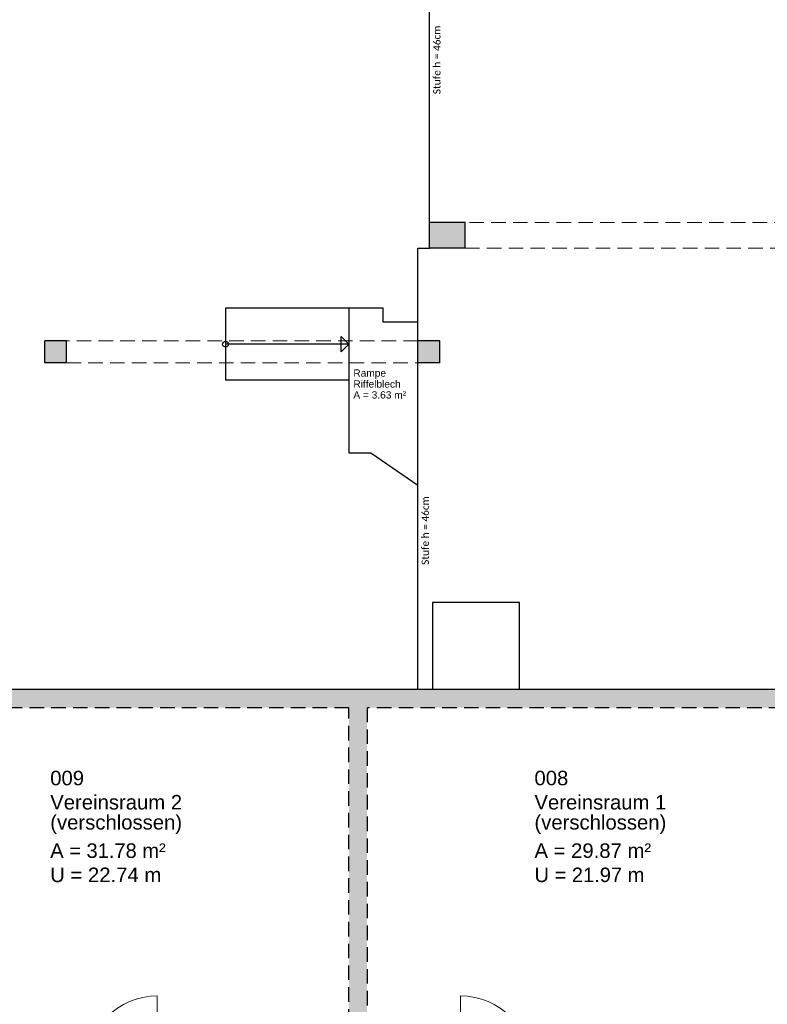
# Model space of a CAD drawing. Header units: metres. Extents: x 313 to 415, y -67 to 7.
# Tile 44 of 84: x 352 to 363, y -43 to -30. Entities that reach past the tile are written whole.
import ezdxf

# ---------------------------------------------------------------- set-up
doc = ezdxf.new("R2010")
doc.units = ezdxf.units.M
doc.header["$PDMODE"] = 65
doc.linetypes.add('AUSGEZOGEN', pattern=[0])
doc.linetypes.add('VERDECKT2_S2', pattern=[0.27, 0.2, -0.07])
for name, color, linetype, lineweight in [('Allgemein01', 7, 'AUSGEZOGEN', 13), ('Füllfläche', 7, 'AUSGEZOGEN', 13), ('Maßlinie Allgemein', 7, 'AUSGEZOGEN', 25), ('Standard', 7, 'AUSGEZOGEN', 25), ('Text Allgemein', 7, 'AUSGEZOGEN', 25)]:
    doc.layers.add(name, color=color, linetype=linetype, lineweight=lineweight)
doc.styles.add('ARIAL', font='ARIAL.TTF')
doc.styles.add('Calibri', font='Calibri')
doc.dimstyles.new('DIMSTYLE_5', dxfattribs={"dimtxt": 0.2, "dimasz": 0.3, "dimexe": 0, "dimexo": 1e-06, "dimgap": 0.1, "dimtad": 2, "dimrnd": 0.005, "dimzin": 4, "dimdsep": 46, "dimtxsty": 'ARIAL', "dimblk1": 'ALL_ML_STRICH', "dimblk2": 'ALL_ML_STRICH', "dimsah": 1, "dimcen": 0, "dimse1": 1, "dimse2": 1, "dimclrd": 7, "dimclre": 7, "dimclrt": 7, "dimadec": 0, "dimazin": 0, "dimtfac": 1, "dimtdec": 0, "dimtix": 1, "dimtmove": 2, "dimatfit": 3, "dimfxl": 0, "dimtzin": 0, "dimlwd": 0, "dimlwe": 13, "dimarcsym": 0})

# ---------------------------------------------------------------- blocks, each defined once
blk = doc.blocks.new('ALL_ML_STRICH')
at = {"color": 0, "linetype": 'ByBlock', "lineweight": -2}
for p, q in [((0, -0.5), (0, 0.5)), ((-1, 0), (0.5, 0)), ((-0.3, -0.3), (0.3, 0.3))]:
    blk.add_line(p, q, dxfattribs=at)
blk = doc.blocks.new('*D58')
at = {"layer": 'DEFPOINTS', "color": 7, "linetype": 'AUSGEZOGEN', "lineweight": 13}
for p in [(358.034, 1.265), (315.334, -57.225), (352.314, -57.225)]:
    blk.add_point(p, dxfattribs=at)
at = {"layer": 'Maßlinie Allgemein', "color": 7, "linetype": 'AUSGEZOGEN', "lineweight": -2}
blk.add_line((315.334, -57.225), (315.334, 1.265), dxfattribs=at)
at = {"layer": 'Maßlinie Allgemein', "color": 7, "linetype": 'AUSGEZOGEN', "lineweight": 13, "xscale": 0.3, "yscale": 0.3, "zscale": 0.3}
for p, rotation in [((315.334, 1.265), 90), ((315.334, -57.225), 270)]:
    blk.add_blockref('ALL_ML_STRICH', p, dxfattribs=dict(at, rotation=rotation))
at = {"layer": 'Maßlinie Allgemein', "color": 7, "linetype": 'AUSGEZOGEN', "lineweight": 13, "insert": (315.151, -27.974), "char_height": 0.2, "width": 1, "attachment_point": 5, "rotation": 90, "style": 'ARIAL'}
blk.add_mtext('\\A1;{\\A1;{58.49\\H0.132000;\\S^ ;}}', dxfattribs=at)

msp = doc.modelspace()

# ---------------------------------------------------------------- hatches: boundary and pattern name
at = {"layer": 'Füllfläche', "linetype": 'AUSGEZOGEN', "lineweight": 25}
for points in [[(363.3395, -44.0554), (363.3395, -36.8454), (363.0895, -36.8454), (363.0895, -38.8054), (350.3845, -38.8054), (350.3845, -33.6754), (350.1145, -33.6754), (350.1145, -33.1054), (349.8145, -33.1054), (349.8145, -33.8354), (350.0845, -33.8354), (350.0845, -35.2754), (332.0845, -35.2754), (332.0845, -34.3254), (330.4645, -34.3254), (330.4645, -32.8254), (332.0845, -32.8254), (332.0845, -28.1654), (344.5245, -28.1654), (344.5245, -27.8654), (343.5245, -27.8654), (343.5245, -27.6554), (343.2145, -27.6554), (343.2145, -27.8654), (338.7645, -27.8654), (338.7645, -27.6654), (338.4545, -27.6654), (338.4545, -27.8654), (334.0045, -27.8654), (334.0045, -27.6654), (333.6945, -27.6654), (333.6945, -27.8654), (329.2445, -27.8654), (329.2445, -27.6654), (328.9345, -27.6654), (328.9345, -27.8654), (324.4845, -27.8654), (324.4845, -24.5654), (321.5845, -24.5654), (321.5845, -23.0454), (324.4845, -23.0454), (324.4845, -8.7654), (328.9345, -8.7654), (328.9346, -8.9754), (329.2446, -8.9754), (329.2445, -8.7654), (333.6945, -8.7654), (333.6946, -8.9754), (334.0046, -8.9754), (334.0045, -8.7654), (338.4545, -8.7654), (338.4545, -8.9754), (338.7646, -8.9754), (338.7645, -8.7654), (339.7945, -8.7654), (339.7945, -8.4654), (339.6646, -8.4654), (339.6646, -6.4654), (342.1646, -6.4654), (342.1646, -8.4654), (342.0445, -8.4654), (342.0445, -8.7654), (343.2145, -8.7654), (343.2145, -8.9754), (343.5246, -8.9754), (343.5245, -8.7654), (347.9745, -8.7654), (347.9745, -8.9754), (348.2845, -8.9754), (348.2845, -8.7654), (352.7345, -8.7654), (352.7345, -13.5954), (349.1145, -13.5954), (349.1145, -14.1454), (349.3645, -14.1454), (349.3645, -13.8454), (352.7345, -13.8454), (352.7345, -18.3454), (351.5495, -18.3454), (351.5495, -18.5954), (353.0445, -18.5954), (353.0445, -13.5954), (358.0345, -13.5954), (358.0345, -27.5054), (353.0445, -27.5054), (353.0445, -19.6954), (349.3646, -19.6954), (349.3645, -18.5954), (350.5495, -18.5954), (350.5495, -18.3454), (349.3645, -18.3454), (349.3645, -15.0254), (349.1145, -15.0254), (349.1145, -19.9454), (352.7345, -19.9454), (352.7345, -27.5054), (350.1845, -27.5054), (350.1845, -27.8654), (348.2845, -27.8654), (348.2845, -27.6654), (347.9745, -27.6654), (347.9745, -27.8654), (346.0345, -27.8654), (346.0345, -28.1654), (349.8145, -28.1654), (349.8145, -31.0854), (350.1145, -31.0854), (350.1145, -30.5954), (350.3845, -30.5954), (350.3845, -27.8654), (358.6445, -27.8654), (358.6445, 0.9046), (374.2245, 0.9046), (374.2245, -3.6354), (373.9645, -3.6354), (373.9645, -4.0154), (374.2245, -4.0154), (374.2245, -8.4254), (373.9645, -8.4254), (373.9645, -8.8054), (374.2245, -8.8054), (374.2245, -13.2154), (373.9645, -13.2154), (373.9645, -13.5954), (374.2245, -13.5954), (374.2245, -18.0054), (373.9645, -18.0054), (373.9645, -18.3854), (374.2245, -18.3854), (374.2245, -22.7954), (373.9645, -22.7954), (373.9645, -23.1754), (374.2245, -23.1754), (374.2245, -27.5854), (373.9645, -27.5854), (373.9645, -27.9654), (374.5045, -27.9654), (374.5045, -25.6154), (376.8145, -25.6154), (376.8145, -27.9454), (376.6345, -27.9454), (376.6345, -28.1954), (377.0645, -28.1954), (377.0645, -25.3654), (374.5045, -25.3654), (374.5045, -23.0754), (375.6645, -23.0754), (375.6645, -22.8254), (375.0145, -22.8254), (375.0145, -22.0654), (374.7345, -22.0654), (374.7345, -22.8254), (374.4545, -22.8254), (374.4545, -20.1254), (375.1045, -20.1254), (375.1045, -19.8254), (375.7045, -19.8254), (375.7045, -19.5254), (374.4745, -19.5254), (374.4745, -16.0754), (377.5445, -16.0754), (377.5445, -17.5254), (377.8445, -17.5254), (377.8445, -15.1954), (377.5445, -15.1954), (377.5445, -15.7754), (374.4745, -15.7754), (374.4745, -12.9754), (377.5445, -12.9754), (377.5445, -14.1954), (377.8445, -14.1954), (377.8445, -11.5754), (377.5445, -11.5754), (377.5445, -12.6754), (374.4745, -12.6754), (374.4745, -9.2754), (377.5445, -9.2754), (377.5445, -10.5754), (377.8445, -10.5754), (377.8445, -9.8454), (380.3645, -9.8454), (380.3645, -10.6154), (380.6645, -10.6154), (380.6645, -9.8454), (384.7045, -9.8454), (384.7045, -14.1954), (385.0045, -14.1954), (385.0045, -14.1454), (385.7245, -14.1454), (385.7245, -13.9354), (385.0045, -13.9354), (385.0045, -9.8454), (387.4645, -9.8454), (387.4645, -13.9354), (386.7245, -13.9354), (386.7245, -14.1454), (387.4645, -14.1454), (387.4645, -17.2754), (387.5545, -17.2754), (387.5545, -18.0654), (387.8545, -18.0654), (387.8545, -17.7854), (391.9845, -17.7854), (391.9845, -21.1654), (391.9245, -21.1654), (391.9245, -21.4354), (392.3645, -21.4354), (392.3645, -17.4854), (387.9145, -17.4854), (387.9145, -16.8054), (387.7645, -16.8054), (387.7645, -9.5454), (377.8445, -9.5454), (377.8445, -8.9754), (374.7245, -8.9754), (374.7245, 1.2646), (358.0345, 1.2646), (358.0345, -13.2154), (353.1845, -13.2154), (353.1845, -8.1454), (342.4345, -8.1454), (342.4345, -6.1654), (339.3646, -6.1654), (339.3646, -8.1454), (324.0345, -8.1454), (324.0345, -22.5954), (321.1345, -22.5954), (321.1345, -25.0154), (324.0345, -25.0154), (324.0345, -28.1854), (331.8145, -28.1854), (331.8145, -32.5254), (330.1645, -32.5254), (330.1645, -34.6254), (331.8145, -34.6254), (331.8145, -35.2754), (321.4245, -35.2754), (321.4245, -38.1654), (321.7045, -38.1654), (321.7045, -35.8054), (338.1645, -35.8054), (338.1645, -38.4754), (337.9945, -38.4754), (337.9945, -38.6254), (338.1645, -38.6254), (338.1645, -39.0354), (338.4145, -39.0354), (338.4145, -38.6254), (340.8445, -38.6254), (340.8445, -38.4754), (338.4145, -38.4754), (338.4145, -35.8054), (350.0845, -35.8054), (350.0845, -36.3954), (344.5745, -36.3954), (344.5745, -36.2954), (344.3245, -36.2954), (344.3245, -38.4754), (341.7745, -38.4754), (341.7745, -38.6254), (344.3245, -38.6254), (344.3245, -39.0354), (344.5745, -39.0354), (344.5745, -36.5154), (350.2245, -36.5154), (350.2245, -44.0054), (349.8345, -44.0054), (349.8345, -44.3354), (350.2245, -44.3354), (350.2245, -44.3754), (350.7345, -44.3754), (350.7345, -44.0054), (350.3845, -44.0054), (350.3845, -39.0554), (356.8045, -39.0554), (356.8045, -44.3754), (357.0545, -44.3754), (357.0545, -44.3354), (357.8545, -44.3354), (357.8545, -44.4054), (358.1995, -44.4054), (358.1995, -44.3354), (358.3395, -44.3354), (358.3395, -44.0054), (357.0545, -44.0054), (357.0545, -39.0554), (363.0895, -39.0554), (363.0895, -44.0054), (363.0295, -44.0054), (363.0295, -44.4054), (363.3395, -44.4054), (363.3395, -44.3354), (365.3395, -44.3354), (365.3395, -44.0554)], [(357.9145, -32.7254), (358.4045, -32.7254), (358.4045, -32.3754), (357.9145, -32.3754)], [(352.6145, -34.3054), (352.9145, -34.3054), (352.9145, -34.0054), (352.6145, -34.0054)], [(357.7545, -34.3054), (358.0545, -34.3054), (358.0545, -34.0054), (357.7545, -34.0054)]]:
    msp.add_hatch(color=254, dxfattribs=at).paths.add_polyline_path(points)

# ---------------------------------------------------------------- linework, layer by layer
at = {"layer": 'Allgemein01', "color": 7, "linetype": 'AUSGEZOGEN', "lineweight": 25}
for p, q in [((357.9145, -32.3754), (357.9145, -27.8654)), ((358.4045, -32.3754), (357.9145, -32.3754)), ((357.9145, -32.7254), (357.9145, -32.3754)), ((358.4045, -32.7254), (358.4045, -32.3754)), ((357.7545, -32.7254), (357.9145, -32.7254)), ((357.7545, -34.0054), (357.7545, -32.7254)), ((358.4045, -32.7254), (357.9145, -32.7254)), ((355.1045, -33.5554), (355.1045, -34.5454)), ((357.2745, -33.5554), (355.1045, -33.5554)), ((356.8045, -33.5554), (356.8045, -34.5454)), ((357.2745, -33.7454), (357.2745, -33.5554)), ((357.7545, -33.7454), (357.2745, -33.7454)), ((352.6145, -34.3054), (352.6145, -34.0054)), ((352.9145, -34.0054), (352.6145, -34.0054)), ((352.9145, -34.3054), (352.9145, -34.0054)), ((356.8045, -34.0504), (356.6984, -33.9443)), ((356.6984, -34.1565), (356.6984, -33.9443)), ((357.7545, -34.3054), (357.7545, -34.0054)), ((358.0545, -34.0054), (357.7545, -34.0054)), ((358.0545, -34.3054), (358.0545, -34.0054)), ((356.8045, -34.0504), (355.1045, -34.0504)), ((356.8045, -34.0504), (356.6984, -34.1565)), ((352.9145, -34.3054), (352.6145, -34.3054)), ((358.0545, -34.3054), (357.7545, -34.3054)), ((357.7545, -38.8054), (357.7545, -34.3054)), ((356.8045, -34.5454), (355.1045, -34.5454)), ((356.8045, -34.5454), (356.8045, -35.5454)), ((356.8045, -35.5454), (357.1045, -35.5454)), ((357.1045, -35.5454), (357.7545, -35.9911)), ((359.1545, -37.6054), (357.9545, -37.6054)), ((357.9545, -37.6054), (357.9545, -38.8054)), ((359.1545, -38.8054), (359.1545, -37.6054)), ((363.0895, -38.8054), (350.3845, -38.8054))]:
    msp.add_line(p, q, dxfattribs=at)
at = {"layer": 'Allgemein01', "color": 7, "linetype": 'VERDECKT2_S2', "lineweight": 13}
for p, q in [((369.1645, -32.3754), (358.4045, -32.3754)), ((358.4045, -32.7254), (369.1645, -32.7254)), ((357.7545, -34.0054), (352.9145, -34.0054)), ((352.9145, -34.3054), (357.7545, -34.3054))]:
    msp.add_line(p, q, dxfattribs=at)
at = {"layer": 'Allgemein01', "color": 253, "linetype": 'VERDECKT2_S2', "lineweight": 25}
for p, q in [((356.8045, -39.0554), (350.3845, -39.0554)), ((356.8045, -44.0054), (356.8045, -39.0554)), ((363.0895, -39.0554), (357.0545, -39.0554)), ((357.0545, -39.0554), (357.0545, -44.0054))]:
    msp.add_line(p, q, dxfattribs=at)
at = {"layer": 'Allgemein01', "color": 7, "linetype": 'AUSGEZOGEN', "lineweight": 18}
for p, q in [((354.1645, -44.0054), (354.1645, -43.0254)), ((358.3395, -44.0054), (358.3395, -43.0254))]:
    msp.add_line(p, q, dxfattribs=at)
at = {"layer": 'Allgemein01', "color": 7, "linetype": 'AUSGEZOGEN', "lineweight": 25}
msp.add_circle((355.1045, -34.0504), 0.04, dxfattribs=at)
at = {"layer": 'Allgemein01', "color": 7, "linetype": 'AUSGEZOGEN', "lineweight": 18}
for centre, start, end in [((354.1645, -44.0054), 90, 180), ((358.3395, -44.0054), 0, 90)]:
    msp.add_arc(centre, 0.98, start, end, dxfattribs=at)

# ---------------------------------------------------------------- texts
at = {"layer": 'Standard', "color": 7, "linetype": 'AUSGEZOGEN', "lineweight": 25, "char_height": 0.2, "attachment_point": 7, "style": 'ARIAL'}
for s, insert, width in [('\\W1.00;009', (352.6896, -40.1269), 0.570299), ('\\W1.00;008', (359.3596, -40.1269), 0.570299), ('\\W1.00;Vereinsraum 2', (352.6896, -40.4602), 1.927132), ('\\W1.00;Vereinsraum 1', (359.3596, -40.4602), 1.926289), ('\\W1.00;(verschlossen)', (352.6896, -40.7936), 1.927143), ('\\W1.00;(verschlossen)', (359.3596, -40.7936), 1.927143), ('\\W0.99;A = 31.78 m²', (352.6896, -41.1269), 1.709114), ('\\W1.00;A = 29.87 m²', (359.3596, -41.1269), 1.710062), ('\\W1.00;U = 22.74 m', (352.6896, -41.4602), 1.63346), ('\\W0.99;U = 21.97 m', (359.3596, -41.4602), 1.632463)]:
    msp.add_mtext(s, dxfattribs=dict(at, insert=insert, width=width))
at = {"layer": 'Text Allgemein', "color": 7, "linetype": 'AUSGEZOGEN', "lineweight": 25, "char_height": 0.1, "width": 1.0064, "attachment_point": 7, "rotation": 90, "style": 'Calibri'}
for insert in [(358.0663, -30.6072), (357.9063, -37.089)]:
    msp.add_mtext('\\A1;{\\fCalibri|i0|b0;\\H0.100000;\\W1.000000;\\C7;Stufe h = 46cm}\\P', dxfattribs=dict(at, insert=insert))
at = {"layer": 'Text Allgemein', "color": 7, "linetype": 'AUSGEZOGEN', "lineweight": 25, "insert": (356.8651, -34.3965), "char_height": 0.1, "width": 0.776881, "attachment_point": 1, "line_spacing_factor": 0.903614, "style": 'ARIAL'}
msp.add_mtext('\\A1;{\\fArial|i0|b0;\\H0.100000;\\W1.000000;\\C7;Rampe}\\P{\\fArial|i0|b0;\\H0.100000;\\W1.000000;\\C7;Riffelblech}\\P{\\fArial|i0|b0;\\H0.100000;\\W1.000000;\\C7;A = 3.63 m²}\\P', dxfattribs=at)

# ---------------------------------------------------------------- dimensions: what is measured, and where the dimension line sits
at = {"layer": 'Maßlinie Allgemein', "color": 7, "linetype": 'AUSGEZOGEN', "lineweight": 13}
dim = msp.add_linear_dim(base=(315.3345, 1.2646), p1=(352.3145, -57.2254), p2=(358.0345, 1.2646), angle=90, dimstyle='DIMSTYLE_5', override={"dimpost": '<>', "dimclrd": 7, "dimclre": 7, "dimclrt": 7, "dimlwd": 0, "dimlwe": 13}, dxfattribs=at)
dim.commit()
dim.dimension.update_dxf_attribs({"geometry": '*D58', "text_midpoint": (315.1511, -27.9739), "dimtype": 160})

doc.saveas('drawing.dxf')
